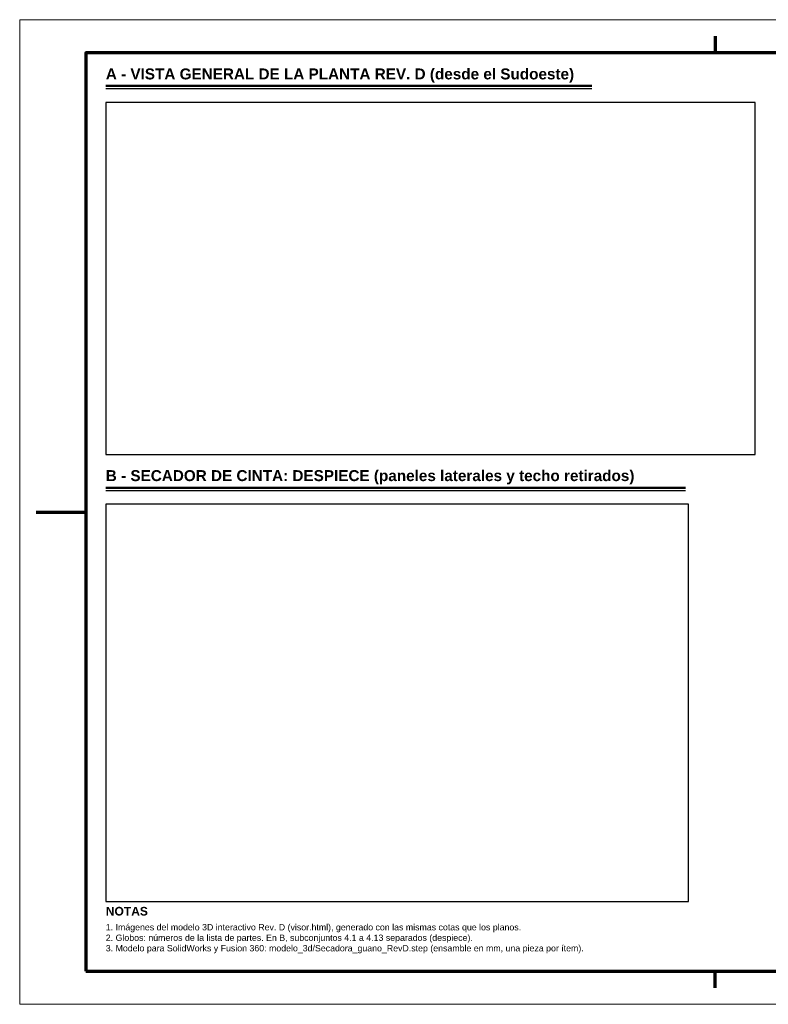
# Model space of a CAD drawing. Header units: millimetres. Extents: x 0 to 420, y 0 to 297.
# Tile 1 of 2: x 0 to 226, y 0 to 297. Entities that reach past the tile are written whole.
import ezdxf
from ezdxf.enums import TextEntityAlignment as Align

# ---------------------------------------------------------------- set-up
doc = ezdxf.new("R2010")
doc.units = ezdxf.units.MM
doc.header["$LTSCALE"] = 0.5
for name, color, linetype, lineweight in [('AUXILIAR', 9, 'CONTINUOUS', 13), ('CONTORNO', 7, 'CONTINUOUS', 50), ('FINO', 7, 'CONTINUOUS', 25), ('HOJA', 8, 'CONTINUOUS', 13), ('RECUADRO', 7, 'CONTINUOUS', 70), ('TEXTO', 7, 'CONTINUOUS', 25)]:
    doc.layers.add(name, color=color, linetype=linetype, lineweight=lineweight)
doc.styles.add('NEGRITA', font='arialbd.ttf')
doc.styles.get("Standard").update_dxf_attribs({"font": 'arial.ttf'})
picture_1 = doc.add_image_def('image1.png', size_in_pixel=(2400, 1300))
picture_2 = doc.add_image_def('image2.png', size_in_pixel=(1380, 940))

msp = doc.modelspace()

# ---------------------------------------------------------------- linework, layer by layer
at = {"layer": 'CONTORNO'}
for p, q in [((26, 277), (172.718, 277)), ((26, 155.833), (201.032, 155.833))]:
    msp.add_line(p, q, dxfattribs=at)
at = {"layer": 'FINO'}
for p, q in [((26, 276.2), (172.718, 276.2)), ((26, 155.033), (201.032, 155.033))]:
    msp.add_line(p, q, dxfattribs=at)
for points in [[(26, 165.833), (222, 165.833), (222, 272), (26, 272)], [(26, 31), (201.926, 31), (201.926, 150.833), (26, 150.833)]]:
    msp.add_lwpolyline(points, close=True, dxfattribs=at)
at = {"layer": 'HOJA'}
msp.add_lwpolyline([(0, 0), (420, 0), (420, 297), (0, 297)], close=True, dxfattribs=at)
at = {"layer": 'RECUADRO'}
for p, q in [((210, 292), (210, 287)), ((5, 148.5), (20, 148.5)), ((210, 5), (210, 10))]:
    msp.add_line(p, q, dxfattribs=at)
msp.add_lwpolyline([(20, 10), (410, 10), (410, 287), (20, 287)], close=True, dxfattribs=at)

# ---------------------------------------------------------------- texts
at = {"layer": 'TEXTO', "style": 'NEGRITA'}
for s, height, p in [('A - VISTA GENERAL DE LA PLANTA REV. D (desde el Sudoeste)', 3.3, (26, 278)), ('B - SECADOR DE CINTA: DESPIECE (paneles laterales y techo retirados)', 3.3, (26, 156.833)), ('NOTAS', 2.6, (26, 26))]:
    msp.add_text(s, height=height, dxfattribs=at).set_placement(p, align=Align.BOTTOM_LEFT)
at = {"layer": 'TEXTO', "insert": (26, 24.2), "char_height": 1.9, "attachment_point": 1}
msp.add_mtext('1. Imágenes del modelo 3D interactivo Rev. D (visor.html), generado con las mismas cotas que los planos.\\P2. Globos: números de la lista de partes. En B, subconjuntos 4.1 a 4.13 separados (despiece).\\P3. Modelo para SolidWorks y Fusion 360: modelo_3d/Secadora_guano_RevD.step (ensamble en mm, una pieza por ítem).', dxfattribs=at)

# ---------------------------------------------------------------- pictures from other files: only their frames are drawn
at = {"layer": 'AUXILIAR'}
image = msp.add_image(picture_1, insert=(26, 165.833), size_in_units=(196, 106.167), dxfattribs=at)
image = msp.add_image(picture_2, insert=(26, 31), size_in_units=(175.926, 119.833), dxfattribs=at)

doc.saveas('drawing.dxf')
